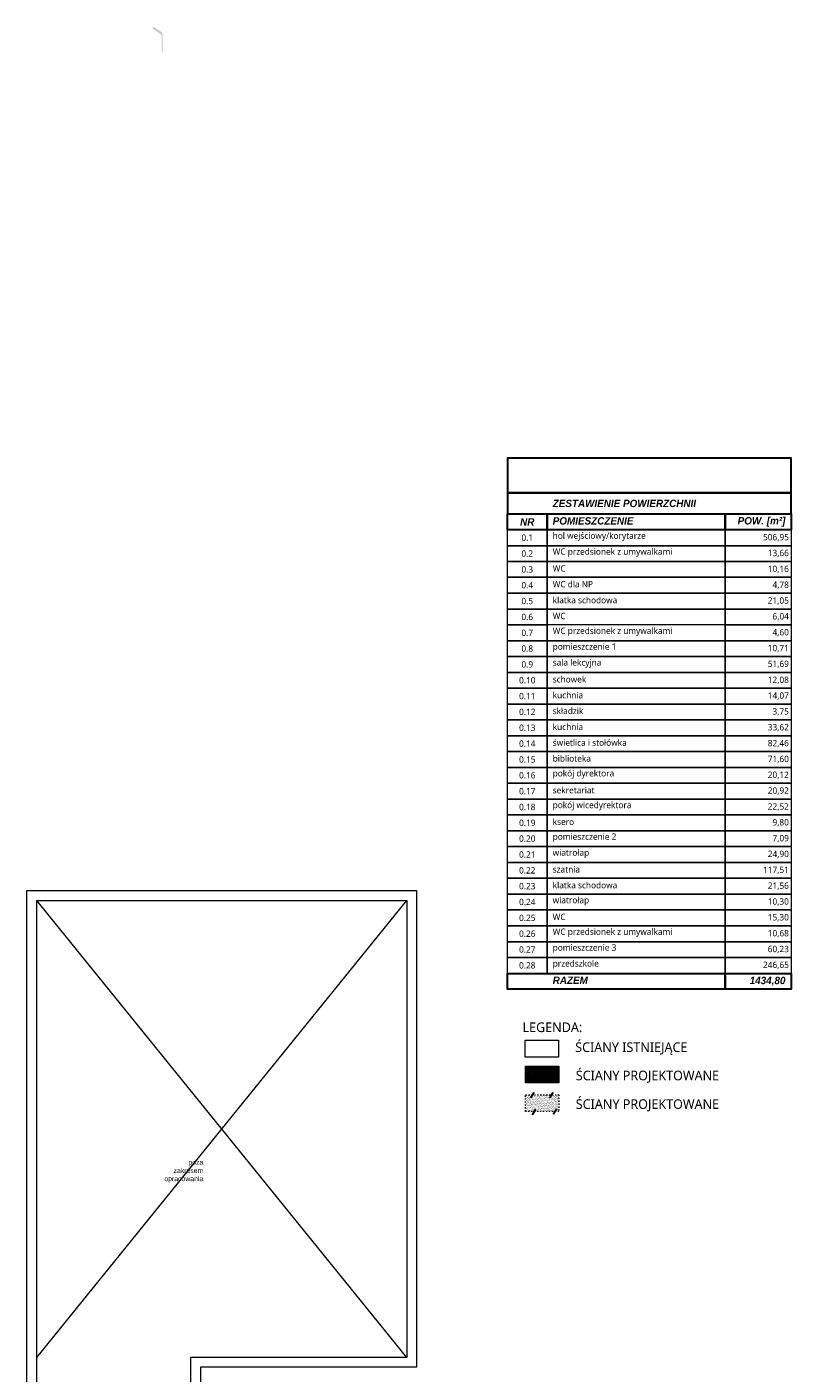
# Model space of a CAD drawing. Header units: millimetres. Extents: x 74561 to 128111, y -68197 to -28273.
# Tile 11 of 26: x 84011 to 91790, y -58397 to -44692. Entities that reach past the tile are written whole.
import ezdxf

# ---------------------------------------------------------------- set-up
doc = ezdxf.new("R2010")
doc.units = ezdxf.units.MM
doc.linetypes.add('ACAD_ISO03W100', pattern=[30, 12, -18])
doc.layers.get('0').update_dxf_attribs({"color": 251, "lineweight": 9})
for name, color, linetype, lineweight in [('opis..KF', 251, 'Continuous', 9), ('wypełnienie 2', 251, 'Continuous', 9), ('wypełnienie istn..KF', 251, 'Continuous', 9), ('zmiany..KF', 251, 'Continuous', 9), ('ściana pro..KF', 251, 'Continuous', 9), ('ściany ist..KF', 251, 'Continuous', 9)]:
    doc.layers.add(name, color=color, linetype=linetype, lineweight=lineweight)
doc.styles.add('ARCH', font='segoeuil.ttf')
doc.styles.get("Standard").update_dxf_attribs({"font": 'arial.ttf'})

msp = doc.modelspace()

# ---------------------------------------------------------------- hatches: boundary and pattern name
at = {"layer": 'wypełnienie 2', "linetype": 'ByBlock', "transparency": 33554595}
h = msp.add_hatch(dxfattribs=at)
h.set_pattern_fill('ANSI31', color=256, scale=3.631643)
h.set_pattern_definition([(45, (-237621.584, 164190.626), (-8.15327093, 8.15327093), [])])
h.paths.add_polyline_path([(89087, -55442), (89087, -55272), (89427, -55272), (89427, -55442)])
at = {"layer": 'wypełnienie istn..KF', "true_color": 0xe0e0e0}
h = msp.add_hatch(color=254, dxfattribs=at)
h.dxf.hatch_style = 1
edge = h.paths.add_edge_path()
edge.add_line((85301, -44692), (85394, -44751))
edge.add_line((85394, -44751), (85387, -44751))
edge.add_line((85387, -44751), (85387, -44765))
edge.add_line((85387, -44765), (85394, -44765))
edge.add_line((85394, -44765), (85394, -44947))
edge.add_line((85394, -44947), (85381, -44947))
edge.add_line((85381, -44947), (85381, -44773))
edge.add_line((85381, -44773), (85284, -44703))
edge.add_line((85284, -44703), (85301, -44692))
at = {"layer": 'zmiany..KF', "linetype": 'ACAD_ISO03W100', "lineweight": 0, "ltscale": 0.1}
h = msp.add_hatch(dxfattribs=at)
h.set_pattern_fill('AR-SAND', color=256, scale=0.4)
h.set_pattern_definition([(37.5, (-90675.114, 69523.33), (-0.6400125, 19.5765295), [0, -15.4432, 0, -17.272, 0, -16.51]), (7.5, (-90675.114, 69523.33), (17.9809313, 28.673004), [0, -8.3312, 0, -13.9192, 0, -5.334]), (327.5, (-90687.61, 69523.33), (31.6396948, 0.0574874), [0, -5.08, 0, -18.288, 0, -23.876]), (317.5, (-90687.61, 69523.33), (30.542258, 8.917173), [0, -2.54, 0, -11.9888, 0, -13.716])])
h.paths.add_polyline_path([(89087, -55733), (89087, -55563), (89427, -55563), (89427, -55733)])

# ---------------------------------------------------------------- linework, layer by layer
for p, q in [((84111, -58238), (87877, -53584)), ((87877, -58238), (84111, -53584))]:
    msp.add_line(p, q)
at = {"layer": 'opis..KF', "lineweight": 30}
for points in [[(88903, -49435), (91790, -49435), (91790, -49083), (88903, -49083)], [(88903, -49650), (91790, -49650), (91790, -49435), (88903, -49435)], [(88903, -49650), (89306, -49650), (89306, -49812), (88903, -49812)], [(89306, -49650), (91118, -49650), (91118, -49812), (89306, -49812)], [(91118, -49650), (91790, -49650), (91790, -49812), (91118, -49812)], [(88903, -54327), (91118, -54327), (91118, -54488), (88903, -54488)], [(91118, -54327), (91790, -54327), (91790, -54488), (91118, -54488)]]:
    msp.add_lwpolyline(points, close=True, dxfattribs=at)
at = {"layer": 'opis..KF'}
for points in [[(88903, -49812), (89306, -49812), (89306, -49973), (88903, -49973)], [(89306, -49812), (91118, -49812), (91118, -49973), (89306, -49973)], [(91118, -49812), (91790, -49812), (91790, -49973), (91118, -49973)], [(88903, -49973), (89306, -49973), (89306, -50134), (88903, -50134)], [(89306, -49973), (91118, -49973), (91118, -50134), (89306, -50134)], [(91118, -49973), (91790, -49973), (91790, -50134), (91118, -50134)], [(88903, -50134), (89306, -50134), (89306, -50295), (88903, -50295)], [(89306, -50134), (91118, -50134), (91118, -50295), (89306, -50295)], [(91118, -50134), (91790, -50134), (91790, -50295), (91118, -50295)], [(88903, -50295), (89306, -50295), (89306, -50457), (88903, -50457)], [(89306, -50295), (91118, -50295), (91118, -50457), (89306, -50457)], [(91118, -50295), (91790, -50295), (91790, -50457), (91118, -50457)], [(88903, -50457), (89306, -50457), (89306, -50618), (88903, -50618)], [(89306, -50457), (91118, -50457), (91118, -50618), (89306, -50618)], [(91118, -50457), (91790, -50457), (91790, -50618), (91118, -50618)], [(88903, -50618), (89306, -50618), (89306, -50779), (88903, -50779)], [(89306, -50618), (91118, -50618), (91118, -50779), (89306, -50779)], [(91118, -50618), (91790, -50618), (91790, -50779), (91118, -50779)], [(88903, -50779), (89306, -50779), (89306, -50941), (88903, -50941)], [(89306, -50779), (91118, -50777), (91118, -50938), (89306, -50941)], [(91118, -50779), (91790, -50779), (91790, -50941), (91118, -50941)], [(88903, -50941), (89306, -50941), (89306, -51102), (88903, -51102)], [(89306, -50941), (91118, -50941), (91118, -51102), (89306, -51102)], [(91118, -50941), (91790, -50941), (91790, -51102), (91118, -51102)], [(88903, -51102), (89306, -51102), (89306, -51263), (88903, -51263)], [(89306, -51102), (91118, -51102), (91118, -51263), (89306, -51263)], [(91118, -51102), (91790, -51102), (91790, -51263), (91118, -51263)], [(88903, -51263), (89306, -51263), (89306, -51424), (88903, -51424)], [(89306, -51263), (91118, -51263), (91118, -51424), (89306, -51424)], [(91118, -51263), (91790, -51263), (91790, -51424), (91118, -51424)], [(88903, -51424), (89306, -51424), (89306, -51586), (88903, -51586)], [(89306, -51424), (91118, -51424), (91118, -51586), (89306, -51586)], [(91118, -51424), (91790, -51424), (91790, -51586), (91118, -51586)], [(88903, -51586), (89306, -51586), (89306, -51747), (88903, -51747)], [(89306, -51586), (91118, -51586), (91118, -51747), (89306, -51747)], [(91118, -51586), (91790, -51586), (91790, -51747), (91118, -51747)], [(88903, -51747), (89306, -51747), (89306, -51908), (88903, -51908)], [(89306, -51747), (91118, -51747), (91118, -51908), (89306, -51908)], [(91118, -51747), (91790, -51747), (91790, -51908), (91118, -51908)], [(88903, -51908), (89306, -51908), (89306, -52069), (88903, -52069)], [(89306, -51908), (91118, -51908), (91118, -52069), (89306, -52069)], [(91118, -51908), (91790, -51908), (91790, -52069), (91118, -52069)], [(88903, -52069), (89306, -52069), (89306, -52231), (88903, -52231)], [(89306, -52069), (91118, -52069), (91118, -52231), (89306, -52231)], [(91118, -52069), (91790, -52069), (91790, -52231), (91118, -52231)], [(88903, -52231), (89306, -52231), (89306, -52392), (88903, -52392)], [(89306, -52231), (91118, -52231), (91118, -52392), (89306, -52392)], [(91118, -52231), (91790, -52231), (91790, -52392), (91118, -52392)], [(88903, -52392), (89306, -52392), (89306, -52553), (88903, -52553)], [(89306, -52392), (91118, -52390), (91118, -52551), (89306, -52553)], [(91118, -52392), (91790, -52392), (91790, -52553), (91118, -52553)], [(88903, -52553), (89306, -52553), (89306, -52714), (88903, -52714)], [(89306, -52553), (91118, -52553), (91118, -52714), (89306, -52714)], [(91118, -52553), (91790, -52553), (91790, -52714), (91118, -52714)], [(88903, -52714), (89306, -52714), (89306, -52876), (88903, -52876)], [(89306, -52714), (91118, -52714), (91118, -52876), (89306, -52876)], [(91118, -52714), (91790, -52714), (91790, -52876), (91118, -52876)], [(88903, -52876), (89306, -52876), (89306, -53037), (88903, -53037)], [(89306, -52876), (91118, -52876), (91118, -53037), (89306, -53037)], [(91118, -52876), (91790, -52876), (91790, -53037), (91118, -53037)], [(88903, -53037), (89306, -53037), (89306, -53198), (88903, -53198)], [(89306, -53037), (91118, -53037), (91118, -53198), (89306, -53198)], [(91118, -53037), (91790, -53037), (91790, -53198), (91118, -53198)], [(88903, -53198), (89306, -53198), (89306, -53359), (88903, -53359)], [(89306, -53198), (91118, -53198), (91118, -53359), (89306, -53359)], [(91118, -53198), (91790, -53198), (91790, -53359), (91118, -53359)], [(88903, -53359), (89306, -53359), (89306, -53521), (88903, -53521)], [(89306, -53359), (91118, -53359), (91118, -53521), (89306, -53521)], [(91118, -53359), (91790, -53359), (91790, -53521), (91118, -53521)], [(88903, -53521), (89306, -53521), (89306, -53682), (88903, -53682)], [(89306, -53521), (91118, -53521), (91118, -53682), (89306, -53682)], [(91118, -53521), (91790, -53521), (91790, -53682), (91118, -53682)], [(88903, -53682), (89306, -53682), (89306, -53843), (88903, -53843)], [(89306, -53682), (91118, -53682), (91118, -53843), (89306, -53843)], [(91118, -53682), (91790, -53682), (91790, -53843), (91118, -53843)], [(88903, -53843), (89306, -53843), (89306, -54005), (88903, -54005)], [(89306, -53843), (91118, -53843), (91118, -54005), (89306, -54005)], [(91118, -53843), (91790, -53843), (91790, -54005), (91118, -54005)], [(88903, -54005), (89306, -54005), (89306, -54166), (88903, -54166)], [(89306, -54005), (91118, -54005), (91118, -54166), (89306, -54166)], [(91118, -54005), (91790, -54005), (91790, -54166), (91118, -54166)], [(88903, -54166), (89306, -54166), (89306, -54327), (88903, -54327)], [(89306, -54166), (91118, -54166), (91118, -54327), (89306, -54327)], [(91118, -54166), (91790, -54166), (91790, -54327), (91118, -54327)]]:
    msp.add_lwpolyline(points, close=True, dxfattribs=at)
at = {"layer": 'zmiany..KF', "linetype": 'ByBlock'}
for p, q in [((89168, -55540), (89134, -55595)), ((89176, -55540), (89142, -55595)), ((89360, -55539), (89326, -55594)), ((89368, -55539), (89334, -55594)), ((89183, -55711), (89149, -55766)), ((89191, -55711), (89157, -55766)), ((89397, -55705), (89363, -55760)), ((89405, -55705), (89371, -55760))]:
    msp.add_line(p, q, dxfattribs=at)
at = {"layer": 'zmiany..KF', "linetype": 'ACAD_ISO03W100'}
msp.add_lwpolyline([(89427, -55733), (89087, -55733), (89087, -55563), (89427, -55563)], close=True, dxfattribs=at)
at = {"layer": 'ściana pro..KF', "linetype": 'ByBlock'}
msp.add_lwpolyline([(89427, -55442), (89087, -55442), (89087, -55272), (89427, -55272)], close=True, dxfattribs=at)
at = {"layer": 'ściany ist..KF', "linetype": 'ByBlock'}
for points in [[(84011, -59244), (84011, -53484), (87977, -53484), (87977, -58338), (85777, -58338), (85777, -58555)], [(85215, -59144), (84111, -59145), (84111, -53584), (87877, -53584), (87877, -58238), (85677, -58238), (85677, -58555)]]:
    msp.add_lwpolyline(points, dxfattribs=at)
at = {"layer": 'ściany ist..KF'}
msp.add_lwpolyline([(89422, -55179), (89082, -55179), (89082, -55009), (89422, -55009)], close=True, dxfattribs=at)

# ---------------------------------------------------------------- texts
at = {"insert": (85806, -56226), "char_height": 50, "attachment_point": 3}
msp.add_mtext_dynamic_manual_height_columns('poza zakresem opracowania', width=406.67, gutter_width=12.5, heights=[0], dxfattribs=at)
at = {"layer": 'opis..KF', "style": 'ARCH'}
for s, insert, char_height, width, attachment_point in [('\\A1;{\\fCentury Gothic|b1|i1|c238|p34;ZESTAWIENIE POWIERZCHNII}', (89363, -49543), 75.26, 1958.51, 4), ('\\A1;{\\fCentury Gothic|b1|i1|c238|p34;NR}', (89104, -49731), 75.26, 403.16, 5), ('\\A1;{\\fCentury Gothic|b1|i1|c238|p34;POMIESZCZENIE}', (89363, -49721), 75.26, 1958.51, 4), ('\\A1;{\\fCentury Gothic|b1|i1|c238|p34;POW. [m²]}', (91732, -49731), 75.26, 614.64, 6), ('\\A1;0.1', (89104, -49892), 64.5, 403.16, 5), ('\\A1;hol wejściowy/korytarze', (89363, -49882), 64.51, 1958.51, 4), ('\\A1;506,95', (91767, -49892), 64.5, 680.41, 6), ('\\A1;0.2', (89104, -50054), 64.5, 403.16, 5), ('\\A1;WC przedsionek z umywalkami', (89363, -50044), 64.51, 1958.51, 4), ('\\A1;13,66', (91767, -50053), 64.5, 680.41, 6), ('\\A1;0.3', (89104, -50215), 64.5, 403.16, 5), ('\\A1;WC', (89363, -50205), 64.5, 1958.51, 4), ('\\A1;10,16', (91767, -50215), 64.5, 680.41, 6), ('\\A1;0.4', (89104, -50376), 64.5, 403.16, 5), ('\\A1;WC dla NP', (89363, -50366), 64.51, 1958.51, 4), ('\\A1;4,78', (91767, -50376), 64.5, 680.41, 6), ('\\A1;0.5', (89104, -50537), 64.5, 403.16, 5), ('\\A1;klatka schodowa', (89363, -50528), 64.51, 1958.51, 4), ('\\A1;21,05', (91767, -50537), 64.5, 680.41, 6), ('\\A1;0.6', (89104, -50699), 64.5, 403.16, 5), ('\\A1;WC', (89363, -50689), 64.5, 1958.51, 4), ('\\A1;6,04', (91767, -50698), 64.5, 680.41, 6), ('\\A1;0.7', (89104, -50860), 64.5, 403.16, 5), ('\\A1;WC przedsionek z umywalkami', (89363, -50850), 64.51, 1958.51, 4), ('\\A1;4,60', (91767, -50860), 64.5, 680.41, 6), ('\\A1;pomieszczenie 1', (89363, -51011), 64.51, 1958.51, 4), ('\\A1;0.8', (89104, -51021), 64.5, 403.16, 5), ('\\A1;10,71', (91767, -51021), 64.5, 680.41, 6), ('\\A1;0.9', (89104, -51182), 64.5, 403.16, 5), ('\\A1;sala lekcyjna', (89363, -51173), 64.51, 1958.51, 4), ('\\A1;51,69', (91767, -51182), 64.5, 680.41, 6), ('\\A1;0.10', (89104, -51344), 64.5, 403.16, 5), ('\\A1;schowek', (89363, -51334), 64.51, 1958.51, 4), ('\\A1;12,08', (91767, -51344), 64.5, 680.41, 6), ('\\A1;0.11', (89104, -51505), 64.5, 403.16, 5), ('\\A1;kuchnia', (89363, -51495), 64.51, 1958.51, 4), ('\\A1;14,07', (91767, -51505), 64.5, 680.41, 6), ('\\A1;0.12', (89104, -51666), 64.5, 403.16, 5), ('\\A1;składzik', (89363, -51656), 64.51, 1958.51, 4), ('\\A1;3,75', (91767, -51666), 64.5, 680.41, 6), ('\\A1;0.13', (89104, -51827), 64.5, 403.16, 5), ('\\A1;kuchnia', (89363, -51818), 64.51, 1958.51, 4), ('\\A1;33,62', (91767, -51827), 64.5, 680.41, 6), ('\\A1;świetlica i stołówka', (89363, -51979), 64.51, 1958.51, 4), ('\\A1;0.14', (89104, -51989), 64.5, 403.16, 5), ('\\A1;82,46', (91767, -51989), 64.5, 680.41, 6), ('\\A1;0.15', (89104, -52150), 64.5, 403.16, 5), ('\\A1;biblioteka', (89363, -52140), 64.51, 1958.51, 4), ('\\A1;71,60', (91767, -52150), 64.5, 680.41, 6), ('\\A1;0.16', (89104, -52311), 64.5, 403.16, 5), ('\\A1;pokój dyrektora', (89363, -52301), 64.51, 1958.51, 4), ('\\A1;20,12', (91767, -52311), 64.5, 680.41, 6), ('\\A1;0.17', (89104, -52473), 64.5, 403.16, 5), ('\\A1;sekretariat', (89363, -52463), 64.51, 1958.51, 4), ('\\A1;20,92', (91767, -52472), 64.5, 680.41, 6), ('\\A1;0.18', (89104, -52634), 64.5, 403.16, 5), ('\\A1;pokój wicedyrektora', (89363, -52624), 64.51, 1958.51, 4), ('\\A1;22,52', (91767, -52634), 64.5, 680.41, 6), ('\\A1;0.19', (89104, -52795), 64.5, 403.16, 5), ('\\A1;ksero', (89363, -52785), 64.5, 1958.51, 4), ('\\A1;9,80', (91767, -52795), 64.5, 680.41, 6), ('\\A1;0.20', (89104, -52956), 64.5, 403.16, 5), ('\\A1;pomieszczenie 2', (89363, -52946), 64.51, 1958.51, 4), ('\\A1;7,09', (91767, -52956), 64.5, 680.41, 6), ('\\A1;0.21', (89104, -53118), 64.5, 403.16, 5), ('\\A1;wiatrołap', (89363, -53108), 64.51, 1958.51, 4), ('\\A1;24,90', (91767, -53117), 64.5, 680.41, 6), ('\\A1;0.22', (89104, -53279), 64.5, 403.16, 5), ('\\A1;szatnia', (89363, -53269), 64.51, 1958.51, 4), ('\\A1;117,51', (91767, -53279), 64.5, 680.41, 6), ('\\A1;0.23', (89104, -53440), 64.5, 403.16, 5), ('\\A1;klatka schodowa', (89363, -53430), 64.51, 1958.51, 4), ('\\A1;21,56', (91767, -53440), 64.5, 680.41, 6), ('\\A1;0.24', (89104, -53601), 64.5, 403.16, 5), ('\\A1;wiatrołap', (89363, -53592), 64.51, 1958.51, 4), ('\\A1;10,30', (91767, -53601), 64.5, 680.41, 6), ('\\A1;WC', (89363, -53753), 64.5, 1958.51, 4), ('\\A1;0.25', (89104, -53763), 64.5, 403.16, 5), ('\\A1;15,30', (91767, -53762), 64.5, 680.41, 6), ('\\A1;0.26', (89104, -53924), 64.5, 403.16, 5), ('\\A1;WC przedsionek z umywalkami', (89363, -53914), 64.51, 1958.51, 4), ('\\A1;10,68', (91767, -53924), 64.5, 680.41, 6), ('\\A1;0.27', (89104, -54085), 64.5, 403.16, 5), ('\\A1;pomieszczenie 3', (89363, -54075), 64.51, 1958.51, 4), ('\\A1;60,23', (91767, -54085), 64.5, 680.41, 6), ('\\A1;0.28', (89104, -54246), 64.5, 403.16, 5), ('\\A1;przedszkole', (89363, -54237), 64.51, 1958.51, 4), ('\\A1;246,65', (91767, -54246), 64.5, 680.41, 6), ('\\A1;{\\fCentury Gothic|b1|i1|c238|p34;RAZEM}', (89363, -54398), 75.26, 1958.51, 4), ('\\A1;{\\fCentury Gothic|b1|i1|c238|p34;1434,80}', (91732, -54408), 75.26, 614.64, 6)]:
    msp.add_mtext(s, dxfattribs=dict(at, insert=insert, char_height=char_height, width=width, attachment_point=attachment_point))
at = {"layer": 'ściany ist..KF', "lineweight": 5, "char_height": 98.05, "width": 3064.2, "attachment_point": 4, "style": 'ARCH'}
for s, insert in [('\\A1;LEGENDA:', (89056, -54877)), ('\\A1;ŚCIANY ISTNIEJĄCE', (89592, -55094)), ('\\A1;ŚCIANY PROJEKTOWANE', (89598, -55380)), ('\\A1;ŚCIANY PROJEKTOWANE', (89598, -55671))]:
    msp.add_mtext(s, dxfattribs=dict(at, insert=insert))

doc.saveas('drawing.dxf')
